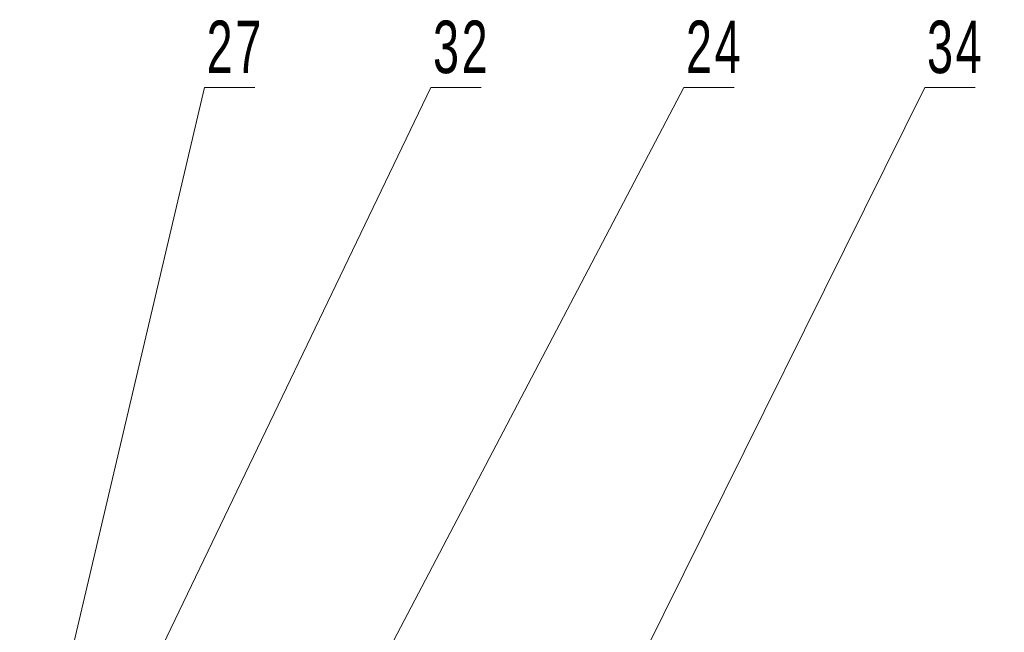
# Model space of a CAD drawing. Header units: millimetres. Extents: x 2945 to 26725, y -1089 to 16127.
# Tile 12 of 150: x 4939 to 6251, y 7988 to 8804. Entities that reach past the tile are written whole.
import ezdxf

# ---------------------------------------------------------------- set-up
doc = ezdxf.new("R2010")
doc.units = ezdxf.units.MM
doc.layers.add('注释', color=2, linetype='Continuous', lineweight=18)
doc.styles.add('SLDTEXTSTYLE1', font='txt', dxfattribs={"width": 0.667})

# ---------------------------------------------------------------- blocks, each defined once
blk = doc.blocks.new('SW_NOTE_0_23')
at = {"layer": '注释', "color": 0}
for p, q in [((0, 0), (67.1, 0)), ((67.1, 0), (0, 0)), ((0, 0), (67.1, 0)), ((67.1, 0), (0, 0)), ((0, 0), (67.1, 0)), ((67.1, 0), (0, 0))]:
    blk.add_line(p, q, dxfattribs=at)
at = {"layer": '注释', "color": 0, "insert": (2.9, 89.1), "char_height": 70, "width": 124.875, "attachment_point": 1, "style": 'SLDTEXTSTYLE1'}
blk.add_mtext('\\T1.1;27', dxfattribs=at)
blk = doc.blocks.new('SW_NOTE_0_24')
at = {"layer": '注释', "color": 0}
for p, q in [((0, 0), (67.1, 0)), ((67.1, 0), (0, 0)), ((0, 0), (67.1, 0)), ((67.1, 0), (0, 0)), ((0, 0), (67.1, 0)), ((67.1, 0), (0, 0))]:
    blk.add_line(p, q, dxfattribs=at)
at = {"layer": '注释', "color": 0, "insert": (2.8, 89.1), "char_height": 70, "width": 118.283, "attachment_point": 1, "style": 'SLDTEXTSTYLE1'}
blk.add_mtext('\\T1.1;32', dxfattribs=at)
blk = doc.blocks.new('SW_NOTE_0_25')
at = {"layer": '注释', "color": 0}
for p, q in [((0, 0), (67.1, 0)), ((67.1, 0), (0, 0)), ((0, 0), (67.1, 0)), ((67.1, 0), (0, 0)), ((0, 0), (67.1, 0)), ((67.1, 0), (0, 0))]:
    blk.add_line(p, q, dxfattribs=at)
at = {"layer": '注释', "color": 0, "insert": (2.8, 89.1), "char_height": 70, "width": 124.488, "attachment_point": 1, "style": 'SLDTEXTSTYLE1'}
blk.add_mtext('\\T1.1;24', dxfattribs=at)
blk = doc.blocks.new('SW_NOTE_0_26')
at = {"layer": '注释', "color": 0}
for p, q in [((0, 0), (67.1, 0)), ((67.1, 0), (0, 0)), ((0, 0), (67.1, 0)), ((67.1, 0), (0, 0)), ((0, 0), (67.1, 0)), ((67.1, 0), (0, 0))]:
    blk.add_line(p, q, dxfattribs=at)
at = {"layer": '注释', "color": 0, "insert": (2.8, 89.1), "char_height": 70, "width": 124.1, "attachment_point": 1, "style": 'SLDTEXTSTYLE1'}
blk.add_mtext('\\T1.1;34', dxfattribs=at)
blk = doc.blocks.new('*X110')
at = {"layer": '注释', "linetype": 'Continuous'}
h = blk.add_hatch(color=0, dxfattribs=at)
edge = h.paths.add_edge_path(flags=0)
edge.add_arc((-236.1, -1002.8), 10.2, 0, 360)
at = {"layer": '注释', "color": 0, "linetype": 'Continuous'}
blk.add_line((-236.1, -1002.8), (0, 0), dxfattribs=at)
blk = doc.blocks.new('*X111')
at = {"layer": '注释', "linetype": 'Continuous'}
h = blk.add_hatch(color=0, dxfattribs=at)
edge = h.paths.add_edge_path(flags=0)
edge.add_arc((-449.1, -933.4), 10.2, 0, 360)
at = {"layer": '注释', "color": 0, "linetype": 'Continuous'}
blk.add_line((-449.1, -933.4), (0, 0), dxfattribs=at)
blk = doc.blocks.new('*X112')
at = {"layer": '注释', "linetype": 'Continuous'}
h = blk.add_hatch(color=0, dxfattribs=at)
edge = h.paths.add_edge_path(flags=0)
edge.add_arc((-484.2, -922.4), 10.2, 0, 360)
at = {"layer": '注释', "color": 0, "linetype": 'Continuous'}
blk.add_line((-484.2, -922.4), (0, 0), dxfattribs=at)
blk = doc.blocks.new('*X113')
at = {"layer": '注释', "linetype": 'Continuous'}
h = blk.add_hatch(color=0, dxfattribs=at)
edge = h.paths.add_edge_path(flags=0)
edge.add_arc((-473.4, -953.9), 10.2, 0, 360)
at = {"layer": '注释', "color": 0, "linetype": 'Continuous'}
blk.add_line((-473.4, -953.9), (0, 0), dxfattribs=at)

msp = doc.modelspace()

# ---------------------------------------------------------------- block references
at = {"layer": '注释'}
for name, p in [('SW_NOTE_0_23', (5185.082, 8713.51)), ('SW_NOTE_0_24', (5486.936, 8713.51)), ('SW_NOTE_0_25', (5824.094, 8713.51)), ('SW_NOTE_0_26', (6145.365, 8713.51)), ('*X110', (5185.082, 8713.51)), ('*X111', (5486.936, 8713.51)), ('*X112', (5824.094, 8713.51)), ('*X113', (6145.365, 8713.51))]:
    msp.add_blockref(name, p, dxfattribs=at)

doc.saveas('drawing.dxf')
